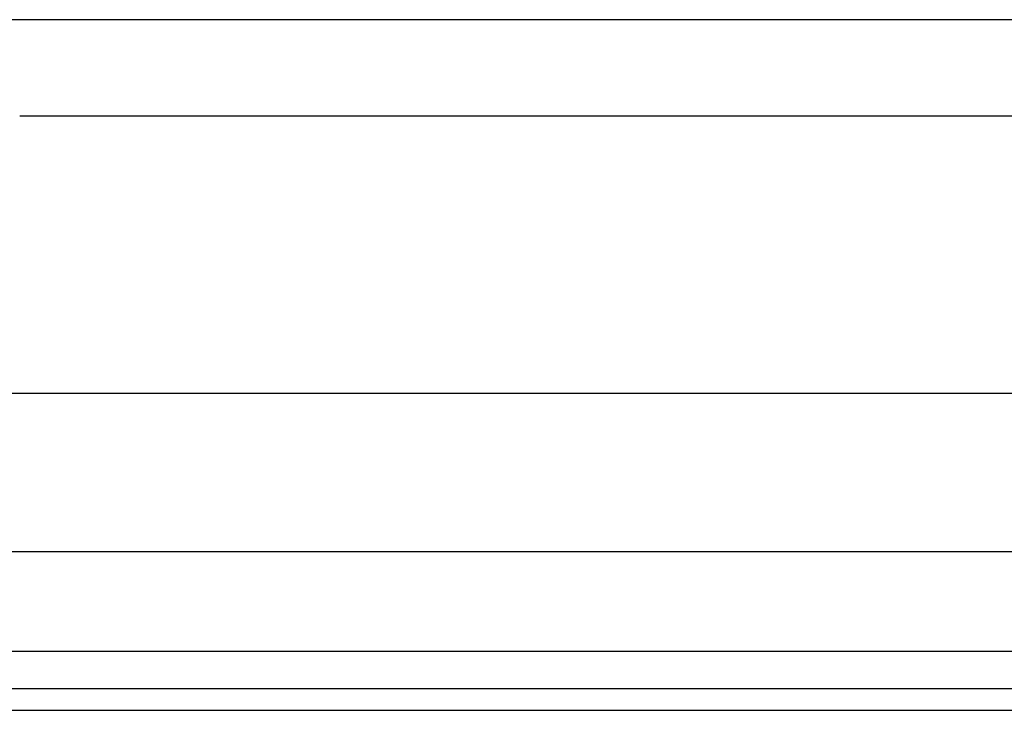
# Model space of a CAD drawing. Header units: inches. Extents: x 0 to 101, y -11 to 66.
# Tile 49 of 118: x 22.8 to 25.81, y 22.63 to 24.74. Entities that reach past the tile are written whole.
import ezdxf

# ---------------------------------------------------------------- set-up
doc = ezdxf.new("R2010")
doc.units = ezdxf.units.IN
doc.header["$LTSCALE"] = 6.067211
doc.header["$MEASUREMENT"] = 0
doc.layers.add('Visible Edges(ANSI)', color=7, linetype='Continuous', lineweight=25)
doc.layers.add('Visible Tangent Edges(ANSI)', color=7, linetype='Continuous', lineweight=25)

msp = doc.modelspace()

# ---------------------------------------------------------------- linework, layer by layer
at = {"layer": 'Visible Edges(ANSI)'}
for p, q in [((25.9846, 24.737), (22.6938, 24.737)), ((25.8787, 24.4418), (22.7997, 24.4418)), ((6.0815, 23.5957), (28.4307, 23.5957)), ((28.4307, 23.1107), (6.0815, 23.1107)), ((29.3559, 22.691), (5.1814, 22.691)), ((5.1814, 22.6258), (29.3559, 22.6258))]:
    msp.add_line(p, q, dxfattribs=at)
at = {"layer": 'Visible Tangent Edges(ANSI)'}
msp.add_line((29.3559, 22.8056), (5.1814, 22.8056), dxfattribs=at)

doc.saveas('drawing.dxf')
